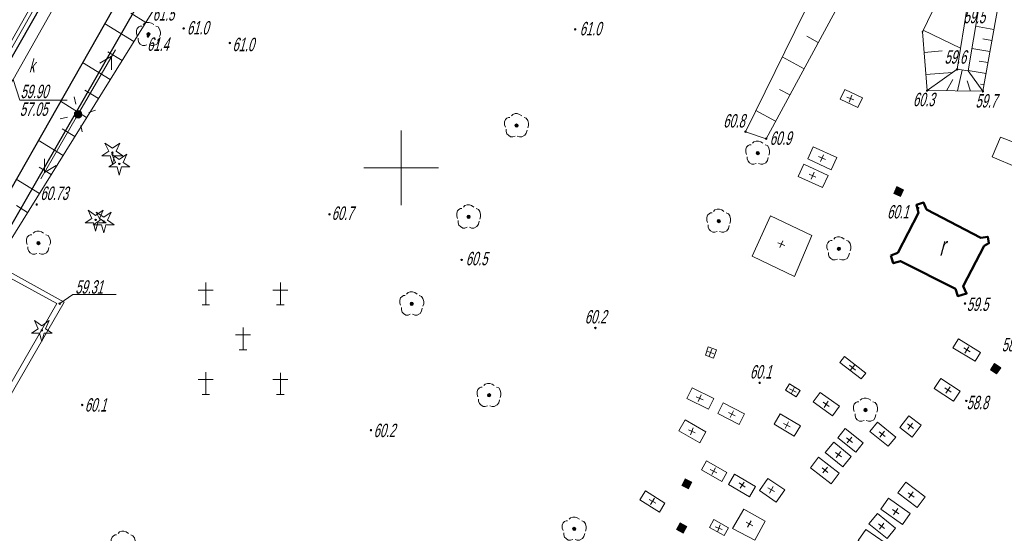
# Model space of a CAD drawing. Header units: millimetres. Extents: x 6567289036 to 6568990308, y 5976640423 to 5977332400.
# Tile 24 of 216: x 6567392461 to 6567458473, y 5976847912 to 5976882354. Entities that reach past the tile are written whole.
import ezdxf

# ---------------------------------------------------------------- set-up
doc = ezdxf.new("R2010")
doc.units = ezdxf.units.MM
doc.layers.add('0_PODKŁADANKI', color=7, linetype='Continuous')
doc.styles.get("Standard").update_dxf_attribs({"font": 'arial.ttf'})

# ---------------------------------------------------------------- blocks, each defined once
blk = doc.blocks.new('RTPW01')
at = {"linetype": 'Continuous', "lineweight": 13}
blk.add_hatch(color=0, dxfattribs=at).paths.add_polyline_path([(0, -0.1, 1), (0, 0.1, 1)])
at = {"color": 0, "linetype": 'Continuous', "lineweight": 13}
blk.add_circle((0, 0), 0.1, dxfattribs=at)
blk = doc.blocks.new('SUSM04_01')
at = {"linetype": 'Continuous', "lineweight": 18}
blk.add_hatch(color=7, dxfattribs=at).paths.add_polyline_path([(0, -0.5, 1), (0, 0.5, 1)])
at = {"color": 0, "linetype": 'Continuous', "lineweight": 18}
blk.add_circle((0, 0), 0.5, dxfattribs=at)
blk = doc.blocks.new('SUSM01_01')
at = {"color": 0, "linetype": 'Continuous', "lineweight": 18, "flags": 128}
for points in [[(-1, 1), (-1.7, 1.7)], [(1.1, 1), (1.7, 1.7)], [(-1, -1.1), (-1.7, -1.8)], [(1.1, -1.1), (1.7, -1.7)]]:
    blk.add_lwpolyline(points, dxfattribs=at)
blk = doc.blocks.new('SUPE04')
at = {"color": 0, "linetype": 'Continuous', "lineweight": 18, "flags": 128}
for points in [[(0.5, 0), (10, 0)], [(9, 0), (7.4, 0.9)], [(9, 0), (7.4, -0.9)]]:
    blk.add_lwpolyline(points, dxfattribs=at)
blk = doc.blocks.new('SUPS01_08')
at = {"linetype": 'Continuous', "lineweight": 13}
blk.add_hatch(color=0, dxfattribs=at).paths.add_polyline_path([(0, -0.1, 1), (0, 0.1, 1)])
at = {"color": 0, "linetype": 'Continuous', "lineweight": 13}
blk.add_circle((0, 0), 0.1, dxfattribs=at)
blk = doc.blocks.new('OBOP01_01')
at = {"linetype": 'Continuous', "lineweight": 18}
blk.add_hatch(color=0, dxfattribs=at).paths.add_polyline_path([(0, -0.1, 1), (0, 0.1, 1)])
at = {"color": 0, "linetype": 'Continuous', "lineweight": 18, "flags": 128}
blk.add_lwpolyline([(-1, 1.3), (0, 0.6), (1, 1.3), (0.5, 0.2), (1.4, -0.4), (0.3, -0.4), (0, -1.5), (-0.3, -0.4), (-1.4, -0.4), (-0.5, 0.2), (-1, 1.3)], dxfattribs=at)
at = {"color": 0, "linetype": 'Continuous', "lineweight": 18}
blk.add_circle((0, 0), 0.1, dxfattribs=at)
blk = doc.blocks.new('OBOP02_01')
at = {"linetype": 'Continuous', "lineweight": 13}
blk.add_hatch(color=0, dxfattribs=at).paths.add_polyline_path([(0, -0.22, 1), (0, 0.22, 1)])
at = {"color": 0, "linetype": 'Continuous', "lineweight": 18, "flags": 128}
for points in [[(0.7, 1.3), (0.4, 1.5), (0.1, 1.6), (-0.2, 1.6), (-0.5, 1.5), (-0.7, 1.3)], [(-0.9, 1.1), (-1.1, 1.1), (-1.3, 1), (-1.5, 0.8), (-1.6, 0.5), (-1.6, 0.1), (-1.5, -0.2)], [(1.5, -0.3), (1.6, 0), (1.6, 0.3), (1.5, 0.7), (1.3, 1), (1, 1.1)], [(-1.4, -0.5), (-1.4, -0.8), (-1.3, -1.1), (-1.1, -1.3), (-0.8, -1.5), (-0.5, -1.5), (-0.2, -1.4)], [(0.1, -1.4), (0.4, -1.5), (0.7, -1.5), (1.1, -1.3), (1.3, -1), (1.4, -0.6)]]:
    blk.add_lwpolyline(points, dxfattribs=at)
at = {"color": 0, "linetype": 'Continuous', "lineweight": 13}
blk.add_circle((0, 0), 0.224, dxfattribs=at)
blk = doc.blocks.new('PTCM01')
at = {"color": 0, "linetype": 'Continuous', "lineweight": 18, "flags": 128}
for points in [[(-6, 8), (-4, 8)], [(-5, 6), (-5, 9)], [(4, 8), (6, 8)], [(5, 9), (5, 6)], [(-5.5, 6), (-4.5, 6)], [(4.5, 6), (5.5, 6)], [(0, 0), (0, 3)], [(-1, 2), (1, 2)], [(-0.5, 0), (0.5, 0)], [(-5, -3), (-5, -6)], [(5, -6), (5, -3.1)], [(-6, -4), (-4, -4)], [(4, -4), (6, -4)], [(-5.5, -6), (-4.5, -6)], [(4.5, -6), (5.5, -6)]]:
    blk.add_lwpolyline(points, dxfattribs=at)
blk = doc.blocks.new('MZSK01')
at = {"color": 0, "linetype": 'Continuous', "lineweight": 13, "flags": 128}
for points in [[(0.5, 0), (-0.5, 0)], [(0, 0.5), (0, -0.5)]]:
    blk.add_lwpolyline(points, dxfattribs=at)
blk = doc.blocks.new('SUUS22_1A')
at = {"linetype": 'Continuous', "lineweight": 18}
blk.add_hatch(color=7, dxfattribs=at).paths.add_polyline_path([(-0.5, 0.5), (0.5, 0.5), (0.5, -0.5), (-0.5, -0.5), (-0.5, 0.5)])
at = {"color": 0, "linetype": 'Continuous', "lineweight": 18, "flags": 128}
blk.add_lwpolyline([(-0.5, 0.5), (0.5, 0.5), (0.5, -0.5), (-0.5, -0.5), (-0.5, 0.5)], close=True, dxfattribs=at)

msp = doc.modelspace()

# ---------------------------------------------------------------- linework, layer by layer
at = {"layer": '0_PODKŁADANKI', "linetype": 'Continuous', "lineweight": 18, "flags": 128}
for points in [[(6567399516.345362, 5976991342.753954), (6567428616.345362, 5976964712.753954), (6567417426.345362, 5976944412.753954), (6567407866.345362, 5976926692.753953), (6567378136.345362, 5976872992.753954), (6567395446.345362, 5976863422.753954), (6567377906.345362, 5976833012.753954), (6567389676.345362, 5976826092.753954)], [(6567389476.345362, 5976825752.753954), (6567377386.345362, 5976832842.753954), (6567394956.345362, 5976863312.753954), (6567377666.345362, 5976872762.753954), (6567407636.345362, 5976926832.753954), (6567417246.345362, 5976944642.753954), (6567428206.345362, 5976964672.753954), (6567399246.345362, 5976991052.753954)], [(6567433226.345362, 5976961692.753953), (6567434166.345362, 5976959802.753954), (6567434086.345362, 5976955952.753954), (6567422326.345362, 5976934622.753954), (6567413156.345362, 5976918582.753954), (6567389736.345362, 5976877132.753954), (6567374486.345362, 5976850522.753954), (6567374006.345362, 5976848632.753954), (6567372676.345362, 5976847212.753954), (6567358606.345362, 5976822272.753954)], [(6567448116.345362, 5976914552.753954), (6567416016.345362, 5976920932.753954), (6567392016.345362, 5976878332.753954), (6567373376.345362, 5976849362.753954), (6567358346.345362, 5976822512.753954)], [(6567414166.345362, 5976919462.753954), (6567389916.345362, 5976876982.753954), (6567364746.345362, 5976833472.753954), (6567358456.345362, 5976822482.753954)], [(6567400909.74809, 5976882157.55599), (6567399904.435066, 5976882782.726771)], [(6567400117.621667, 5976880883.768044), (6567398157.785994, 5976882102.524761)], [(6567457776.099067, 5976881691.50933), (6567456549.607026, 5976881910.423738)], [(6567445998.291243, 5976880822.424639), (6567445230.269508, 5976881238.090233)], [(6567453042.125769, 5976881648.100179), (6567455545.140739, 5976880450.232578)], [(6567457644.315609, 5976880953.178021), (6567457035.248521, 5976881061.889338)], [(6567457512.53215, 5976880214.846714), (6567456302.755838, 5976880430.777564)], [(6567399325.495247, 5976879609.980097), (6567398370.972595, 5976880203.566035)], [(6567445046.337977, 5976879063.508788), (6567443581.263137, 5976879856.430621)], [(6567453096.59015, 5976880164.17364), (6567454313.154448, 5976880258.871427)], [(6567398533.368826, 5976878336.19215), (6567396675.113894, 5976879491.77918)], [(6567457380.748692, 5976879476.515407), (6567456780.039467, 5976879583.734941)], [(6567453212.998538, 5976878668.697432), (6567455007.564919, 5976878808.387101)], [(6567455651.441134, 5976878978.87095), (6567455336.782772, 5976877575.479457)], [(6567457248.965236, 5976878738.184098), (6567456055.904649, 5976878951.131386)], [(6567392016.345362, 5976878332.753954), (6567392466.345362, 5976876952.753954), (6567395654.345362, 5976876952.753954)], [(6567454586.248554, 5976877585.511133), (6567455016.345362, 5976878342.753954)], [(6567456196.228249, 5976877563.992067), (6567455976.345362, 5976878262.753954)], [(6567457117.181777, 5976877999.85279), (6567456886.412841, 5976878041.042331)], [(6567397741.242403, 5976877062.404203), (6567396837.510122, 5976877624.405296)], [(6567444094.384706, 5976877304.592935), (6567443397.331603, 5976877681.849174)], [(6567396949.115981, 5976875788.616258), (6567395192.441792, 5976876881.033598)], [(6567443142.43144, 5976875545.677081), (6567441819.293866, 5976876261.780209)], [(6567396156.989561, 5976874514.828312), (6567395304.04765, 5976875045.244559)], [(6567395364.863137, 5976873241.040365), (6567393709.769691, 5976874270.288015)], [(6567394572.736717, 5976871967.252419), (6567393770.585178, 5976872466.083821)], [(6567393780.610294, 5976870693.464473), (6567392227.097587, 5976871659.542434)], [(6567392988.483874, 5976869419.676525), (6567392237.122705, 5976869886.923083)], [(6567395146.345362, 5976863312.753954), (6567396026.345362, 5976863922.753954), (6567398933.345362, 5976863922.753954)]]:
    msp.add_lwpolyline(points, dxfattribs=at)
at = {"layer": '0_PODKŁADANKI', "linetype": 'Continuous', "lineweight": 25, "flags": 128}
for points in [[(6567358256.586545, 5976820775.120837), (6567360336.137743, 5976824349.983788), (6567367758.374131, 5976837408.747147), (6567375990.336905, 5976851849.501782), (6567383286.373838, 5976864656.702277), (6567395461.976495, 5976886046.171122), (6567402943.800706, 5976899107.535935), (6567412735.191191, 5976916324.269744), (6567420615.043418, 5976930047.86971), (6567421886.345362, 5976932352.753954)], [(6567413067.602123, 5976908316.109881), (6567406641.250737, 5976897102.985645), (6567399231.424665, 5976883993.028679), (6567387089.352464, 5976862612.804878)], [(6567402836.345362, 5976887662.753954), (6567378166.345362, 5976844712.753954)]]:
    msp.add_lwpolyline(points, dxfattribs=at)
at = {"layer": '0_PODKŁADANKI', "lineweight": 18, "flags": 128}
for points in [[(6567386556.345362, 5976859052.753954), (6567388276.150578, 5976861841.955107), (6567401387.19439, 5976882925.31897), (6567407615.243476, 5976896427.252941), (6567410543.360343, 5976900961.800599), (6567413358.736551, 5976906235.842104), (6567413067.602123, 5976908316.109881)], [(6567378166.345362, 5976844712.753954), (6567402836.345362, 5976887662.753954)], [(6567441123.421623, 5976874842.108773), (6567447062.474369, 5976886958.562078), (6567449330.127683, 5976886978.630121), (6567442508.166258, 5976874373.750771), (6567441123.421623, 5976874842.108773)], [(6567454660.934545, 5976885030.696544), (6567452989.620828, 5976881538.38801), (6567453295.971708, 5976877602.757036), (6567455318.092568, 5976879027.119841), (6567456004.282854, 5976883328.084372)], [(6567458105.557715, 5976883537.337598), (6567457037.379044, 5976877552.749204), (6567456050.886992, 5976878921.05513), (6567456761.589652, 5976883181.064904)], [(6567457037.379044, 5976877552.749204), (6567453295.971708, 5976877602.757036), (6567455318.092568, 5976879027.119841), (6567456050.886992, 5976878921.05513)]]:
    msp.add_lwpolyline(points, dxfattribs=at)
at = {"layer": '0_PODKŁADANKI', "linetype": 'Continuous', "lineweight": 18, "flags": 128}
for points in [[(6567448956.823359, 5976877104.628189), (6567447775.754134, 5976877662.118987), (6567447476.953298, 5976877029.096033), (6567448658.022522, 5976876471.605232)], [(6567459324.283487, 5976872436.370427), (6567459883.092712, 5976873829.532233), (6567458223.711874, 5976874470.754427), (6567457668.776817, 5976873147.615563)], [(6567447249.047491, 5976873110.088912), (6567445667.833266, 5976873832.513736), (6567445293.827614, 5976873013.905298), (6567446875.04184, 5976872291.480474)], [(6567446663.810072, 5976871910.617188), (6567445032.994086, 5976872666.508784), (6567444654.518334, 5976871849.957434), (6567446285.334323, 5976871094.065838)], [(6567445570.928876, 5976867885.998895), (6567442806.707509, 5976869204.46939), (6567441565.754914, 5976866486.857081), (6567444400.399785, 5976865134.339375)], [(6567455399.660794, 5976860952.27675), (6567456874.917498, 5976860045.244947), (6567456508.289291, 5976859448.936506), (6567455033.032586, 5976860355.968309)], [(6567439182.944339, 5976860225.228907), (6567438629.068225, 5976860417.52525), (6567438432.281075, 5976859850.714155), (6567438986.15719, 5976859658.41781)], [(6567449188.48534, 5976858656.696641), (6567447761.736084, 5976859759.28019), (6567447455.995755, 5976859363.650501), (6567448882.745011, 5976858261.066953)], [(6567454216.25929, 5976858293.613992), (6567455514.237022, 5976857445.208954), (6567455076.536097, 5976856775.568829), (6567453778.558361, 5976857623.973866)], [(6567438998.42987, 5976856959.73223), (6567437534.986263, 5976857670.807846), (6567437185.359601, 5976856951.251597), (6567438648.803207, 5976856240.17598)], [(6567444781.588058, 5976857482.171437), (6567444069.219465, 5976857925.047857), (6567443805.229747, 5976857500.419281), (6567444517.598339, 5976857057.542861)], [(6567447421.991209, 5976856431.620935), (6567446133.318134, 5976857365.495396), (6567445663.880339, 5976856717.708272), (6567446952.553411, 5976855783.833816)], [(6567441063.629867, 5976855927.776457), (6567439631.84119, 5976856659.326518), (6567439267.852173, 5976855946.927757), (6567440699.640848, 5976855215.377697)], [(6567438472.572282, 5976854713.418055), (6567437071.507432, 5976855518.55777), (6567436647.993806, 5976854781.580017), (6567438049.058657, 5976853976.440303)], [(6567444803.337738, 5976855124.014657), (6567443448.905281, 5976855926.864412), (6567443040.979472, 5976855238.680909), (6567444395.411929, 5976854435.831152)], [(6567451191.20523, 5976854369.211748), (6567449971.599943, 5976855367.513407), (6567449464.875093, 5976854748.457731), (6567450684.48038, 5976853750.156075)], [(6567451466.595258, 5976854998.445579), (6567452286.159667, 5976854368.23351), (6567452895.735457, 5976855160.961304), (6567452076.171053, 5976855791.173374)], [(6567449017.29498, 5976853968.054488), (6567447808.045723, 5976854945.59597), (6567447305.114487, 5976854323.454369), (6567448514.363745, 5976853345.912887)], [(6567448215.291481, 5976853056.502769), (6567447041.206179, 5976854022.220866), (6567446469.484497, 5976853327.142224), (6567447643.569799, 5976852361.424127)], [(6567439873.184663, 5976852000.185893), (6567438517.787116, 5976852779.554145), (6567438168.852395, 5976852172.72257), (6567439524.249943, 5976851393.354317)], [(6567447408.099759, 5976851936.89785), (6567446021.766657, 5976853015.793094), (6567445469.017052, 5976852305.534076), (6567446855.350155, 5976851226.638833)], [(6567441790.005325, 5976851045.975446), (6567440389.644643, 5976851880.430819), (6567439980.128809, 5976851193.192302), (6567441380.489488, 5976850358.736929)], [(6567443750.673634, 5976850827.102578), (6567442626.247225, 5976851598.161263), (6567442060.707178, 5976850773.440429), (6567443185.133588, 5976850002.38174)], [(6567435719.798435, 5976849933.603654), (6567434414.40179, 5976850752.746125), (6567434042.335207, 5976850159.815729), (6567435347.731849, 5976849340.673257)], [(6567453169.779867, 5976850356.299885), (6567451882.057423, 5976851333.056941), (6567451338.1576, 5976850615.998381), (6567452625.880043, 5976849639.241324)], [(6567452172.055095, 5976849235.940521), (6567450714.014861, 5976850265.590667), (6567450194.850145, 5976849530.425383), (6567451652.890378, 5976848500.775235)], [(6567442450.058889, 5976848732.479193), (6567441013.573785, 5976849521.450903), (6567440244.586143, 5976848229.390772), (6567441737.467642, 5976847462.328179)], [(6567439984.254641, 5976848288.024338), (6567438994.379323, 5976848829.095967), (6567438706.601007, 5976848302.613639), (6567439696.476326, 5976847761.542009)], [(6567451185.444287, 5976848252.725786), (6567449962.462986, 5976849251.472499), (6567449393.189174, 5976848554.387621), (6567450616.170474, 5976847555.640908)], [(6567450490.715421, 5976847262.917169), (6567449195.124729, 5976848159.780358), (6567448682.868262, 5976847419.784878), (6567449978.458954, 5976846522.921687)]]:
    msp.add_lwpolyline(points, close=True, dxfattribs=at)
at = {"layer": '0_PODKŁADANKI', "linetype": 'Continuous', "lineweight": 13, "flags": 128}
for points in [[(6567418036.345362, 5976869922.753954), (6567418036.345362, 5976874922.753954)], [(6567415536.345362, 5976872422.753954), (6567420536.345362, 5976872422.753954)]]:
    msp.add_lwpolyline(points, dxfattribs=at)
at = {"layer": '0_PODKŁADANKI', "linetype": 'Continuous', "lineweight": 50, "flags": 128}
msp.add_lwpolyline([(6567450854.392833, 5976866545.06028), (6567451331.045294, 5976866711.879337), (6567452719.908727, 5976869403.397664), (6567452582.536224, 5976869938.649866), (6567453056.424707, 5976870095.295976), (6567453258.841169, 5976869622.140449), (6567456909.413514, 5976867726.019705), (6567457357.536616, 5976867802.132854), (6567457444.153209, 5976867362.576201), (6567457111.627649, 5976867185.326419), (6567455719.643523, 5976864489.004766), (6567455945.563991, 5976863986.048892), (6567455346.159838, 5976863816.796493), (6567455196.382298, 5976864306.36109), (6567451506.648161, 5976866170.401196), (6567451029.480317, 5976866021.049481)], close=True, dxfattribs=at)
at = {"layer": '0_PODKŁADANKI'}
for p in [(6567403450.973421, 5976881767.597638), (6567401095.284814, 5976881372.628141), (6567429704.856009, 5976881703.862155), (6567452989.620828, 5976881538.38801), (6567406549.614511, 5976880785.88923), (6567455318.092568, 5976879027.119841), (6567453295.971708, 5976877602.757036), (6567457037.379044, 5976877552.749204), (6567396374.860186, 5976876007.914792), (6567425772.834846, 5976875254.206609), (6567441123.421623, 5976874842.108773), (6567442508.166258, 5976874373.750771), (6567398677.060724, 5976873432.380155), (6567441941.067472, 5976873413.460674), (6567399140.776934, 5976872685.483416), (6567451389.872562, 5976870825.2052), (6567413232.925129, 5976869298.011497), (6567397550.575488, 5976868929.50609), (6567398097.180972, 5976868807.305387), (6567422560.742138, 5976869133.496081), (6567439326.617874, 5976868844.97375), (6567393716.440575, 5976867378.014667), (6567447384.439294, 5976866996.538948), (6567422092.001595, 5976866247.69843), (6567418749.311994, 5976863301.037421), (6567393945.547111, 5976861526.322638), (6567431057.275246, 5976861682.517972), (6567457883.449636, 5976858950.687279), (6567442064.398874, 5976858001.138135), (6567423927.261888, 5976857166.380719), (6567396654.229475, 5976856521.200441), (6567449166.804393, 5976856180.660248), (6567416006.349685, 5976854829.317454), (6567437187.859998, 5976851230.153845), (6567429641.544205, 5976848204.35719), (6567436845.389902, 5976848264.732683)]:
    msp.add_point(p, dxfattribs=at)

# ---------------------------------------------------------------- block references
at = {"layer": '0_PODKŁADANKI', "linetype": 'Continuous', "xscale": 500, "yscale": 500, "zscale": 500}
for name, p in [('OBOP02_01', (6567401095.284814, 5976881372.628141)), ('RTPW01', (6567403450.973421, 5976881767.597638)), ('RTPW01', (6567429704.856009, 5976881703.862155)), ('RTPW01', (6567401066.345362, 5976881222.753954)), ('RTPW01', (6567406549.614511, 5976880785.88923)), ('RTPW01', (6567455318.092568, 5976879027.119841)), ('RTPW01', (6567453295.971708, 5976877602.757036)), ('RTPW01', (6567457037.379044, 5976877552.749204)), ('SUSM04_01', (6567396374.860186, 5976876007.914792)), ('OBOP02_01', (6567425772.834846, 5976875254.206609)), ('RTPW01', (6567441123.421623, 5976874842.108773)), ('OBOP01_01', (6567398677.060724, 5976873432.380155)), ('OBOP02_01', (6567441941.067472, 5976873413.460674)), ('RTPW01', (6567442508.166258, 5976874373.750771)), ('OBOP01_01', (6567399140.776934, 5976872685.483416)), ('RTPW01', (6567393606.345362, 5976869962.753954)), ('OBOP02_01', (6567422560.742138, 5976869133.496081)), ('OBOP01_01', (6567397550.575488, 5976868929.50609)), ('OBOP01_01', (6567398097.180972, 5976868807.305387)), ('RTPW01', (6567413232.925129, 5976869298.011497)), ('OBOP02_01', (6567439326.617874, 5976868844.97375)), ('RTPW01', (6567452696.345362, 5976869722.753954)), ('OBOP02_01', (6567393716.440575, 5976867378.014667)), ('OBOP02_01', (6567447384.439294, 5976866996.538948)), ('PTCM01', (6567407436.345362, 5976860222.753956)), ('OBOP02_01', (6567418749.311994, 5976863301.037421)), ('SUPS01_08', (6567395146.345362, 5976863312.753954)), ('RTPW01', (6567455836.345362, 5976863322.753954)), ('OBOP01_01', (6567393945.547111, 5976861526.322638)), ('RTPW01', (6567431057.275246, 5976861682.517972)), ('OBOP02_01', (6567423927.261888, 5976857166.380719)), ('RTPW01', (6567442064.398874, 5976858001.138135)), ('OBOP02_01', (6567449166.804393, 5976856180.660248)), ('RTPW01', (6567455926.345362, 5976856792.753954)), ('RTPW01', (6567396654.229475, 5976856521.200441)), ('RTPW01', (6567416006.349685, 5976854829.317454)), ('OBOP02_01', (6567429641.544205, 5976848204.35719)), ('OBOP02_01', (6567399402.304591, 5976847253.626051))]:
    msp.add_blockref(name, p, dxfattribs=at)
at = {"layer": '0_PODKŁADANKI', "linetype": 'Continuous'}
for name, p, xscale, yscale, zscale, rotation in [('SUPE04', (6567396374.860186, 5976876007.914792), 500, 500, 500, 59.99999999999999), ('SUSM01_01', (6567396374.860186, 5976876007.914792), 499.9999999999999, 499.9999999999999, 499.9999999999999, 328), ('MZSK01', (6567448156.345362, 5976877062.753954), 500.0000000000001, 500.0000000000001, 500.0000000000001, 338), ('SUPE04', (6567396374.860186, 5976876007.914792), 499.9999999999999, 499.9999999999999, 499.9999999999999, 239.9999999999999), ('MZSK01', (6567446246.345362, 5976873072.753954), 500, 500, 500, 336), ('MZSK01', (6567445616.345362, 5976871892.753954), 500, 500, 500, 336), ('SUUS22_1A', (6567451389.872562, 5976870825.2052), 500.0000000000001, 500.0000000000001, 500.0000000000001, 335), ('MZSK01', (6567451389.872562, 5976870825.2052), 500.0000000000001, 500.0000000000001, 500.0000000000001, 338), ('MZSK01', (6567443526.345362, 5976867302.753954), 500.0000000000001, 500.0000000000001, 500.0000000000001, 338), ('RTPW01', (6567422092.001595, 5976866247.69843), 500, 500, 500, 310), ('MZSK01', (6567438776.345362, 5976860032.753954), 500.0000000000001, 500.0000000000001, 500.0000000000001, 338), ('MZSK01', (6567455966.345362, 5976860212.753954), 499.9999999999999, 499.9999999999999, 499.9999999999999, 327), ('MZSK01', (6567448296.345362, 5976859022.753956), 500, 500, 500, 320), ('SUUS22_1A', (6567457883.449636, 5976858950.687279), 500, 500, 500, 326), ('MZSK01', (6567457883.449636, 5976858950.687279), 500, 500, 500, 326), ('MZSK01', (6567438046.345362, 5976856972.753954), 500, 500, 500, 336), ('MZSK01', (6567444296.345362, 5976857492.753954), 499.9999999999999, 499.9999999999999, 499.9999999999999, 333), ('MZSK01', (6567454696.345362, 5976857522.753956), 500, 500, 500, 326), ('MZSK01', (6567446526.345362, 5976856562.753954), 500, 500, 500, 326), ('MZSK01', (6567440196.345362, 5976855902.753954), 499.9999999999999, 499.9999999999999, 499.9999999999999, 333), ('MZSK01', (6567443886.345364, 5976855172.753954), 499.9999999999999, 499.9999999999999, 499.9999999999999, 333), ('MZSK01', (6567452176.345364, 5976855092.753954), 500, 500, 500, 323), ('MZSK01', (6567437526.345362, 5976854752.753954), 499.9999999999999, 499.9999999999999, 499.9999999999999, 337), ('MZSK01', (6567450286.345362, 5976854562.753954), 500, 500, 500, 322.0000000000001), ('MZSK01', (6567448096.345363, 5976854162.753954), 499.9999999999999, 499.9999999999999, 499.9999999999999, 321), ('MZSK01', (6567447356.345362, 5976853192.753953), 500.0000000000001, 500.0000000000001, 500.0000000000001, 324), ('MZSK01', (6567438986.345362, 5976852082.753954), 499.9999999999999, 499.9999999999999, 499.9999999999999, 333), ('MZSK01', (6567446456.345362, 5976852152.753954), 499.9999999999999, 499.9999999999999, 499.9999999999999, 321), ('SUUS22_1A', (6567437187.859998, 5976851230.153845), 500.0000000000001, 500.0000000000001, 500.0000000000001, 332.0000000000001), ('MZSK01', (6567437187.859998, 5976851230.153845), 499.9999999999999, 499.9999999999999, 499.9999999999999, 333), ('MZSK01', (6567440896.345362, 5976851142.753954), 500, 500, 500, 325), ('MZSK01', (6567442846.345363, 5976850832.753954), 499.9999999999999, 499.9999999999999, 499.9999999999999, 331), ('MZSK01', (6567452226.345362, 5976850482.753955), 500.0000000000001, 500.0000000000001, 500.0000000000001, 324), ('MZSK01', (6567434886.345364, 5976850062.753954), 500, 500, 500, 329.9999999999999), ('MZSK01', (6567451186.345362, 5976849362.753954), 500, 500, 500, 326), ('MZSK01', (6567441386.345364, 5976848532.753954), 499.9999999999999, 499.9999999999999, 499.9999999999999, 331), ('MZSK01', (6567450246.345362, 5976848392.753954), 500, 500, 500, 323), ('SUUS22_1A', (6567436845.389902, 5976848264.732683), 499.9999999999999, 499.9999999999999, 499.9999999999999, 331), ('MZSK01', (6567436845.389902, 5976848264.732683), 499.9999999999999, 499.9999999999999, 499.9999999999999, 337), ('MZSK01', (6567439326.345362, 5976848252.753954), 499.9999999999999, 499.9999999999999, 499.9999999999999, 339)]:
    msp.add_blockref(name, p, dxfattribs=dict(at, xscale=xscale, yscale=yscale, zscale=zscale, rotation=rotation))

# ---------------------------------------------------------------- texts
at = {"layer": '0_PODKŁADANKI', "lineweight": 18, "oblique": 15, "width": 0.59}
for s, p in [('61.5', (6567401376.345362, 5976882292.753954)), ('59.5', (6567455736.345362, 5976882112.753954)), ('61.0', (6567403676.345364, 5976881362.753954)), ('61.0', (6567430006.345362, 5976881302.753954)), ('61.4', (6567401006.345362, 5976880262.753954)), ('61.0', (6567406726.345362, 5976880242.753954)), ('k', (6567393086.345362, 5976878822.753954)), ('59.6', (6567454466.345364, 5976879402.753954)), ('59.90', (6567392516.345362, 5976877092.753954)), ('60.3', (6567452346.345363, 5976876552.753954)), ('59.7', (6567456536.345363, 5976876462.753954)), ('57.05', (6567392466.345362, 5976875902.753954)), ('60.8', (6567439626.345362, 5976875122.753954)), ('60.9', (6567442746.345362, 5976873962.753954)), ('60.73', (6567393846.345362, 5976870262.753954)), ('60.7', (6567413376.345362, 5976868932.753954)), ('60.1', (6567450616.345362, 5976869022.753954)), ('60.5', (6567422366.345362, 5976865882.753954)), ('59.31', (6567396186.345362, 5976863982.753954)), ('59.5', (6567455956.345362, 5976862822.753954)), ('60.2', (6567430346.345363, 5976861982.753955)), ('58.6', (6567458296.345364, 5976860112.753954)), ('60.1', (6567441416.345363, 5976858292.753954)), ('60.1', (6567396826.345362, 5976856072.753954)), ('58.8', (6567455946.345362, 5976856232.753954)), ('60.2', (6567416186.345362, 5976854362.753954))]:
    msp.add_text(s, height=900, dxfattribs=at).set_placement(p)
at = {"layer": '0_PODKŁADANKI', "lineweight": 25, "oblique": 15, "width": 0.59}
msp.add_text('r', height=1250, dxfattribs=at).set_placement((6567454115.095363, 5976866537.753954))

doc.saveas('drawing.dxf')
